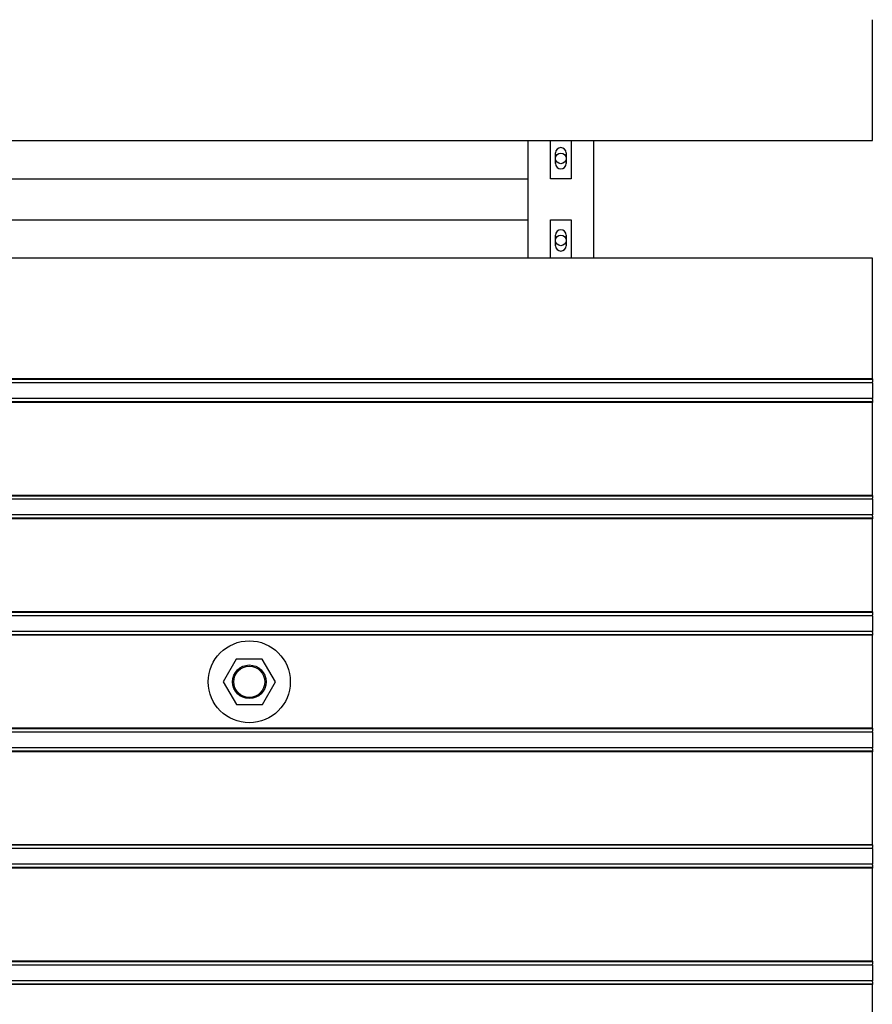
# Model space of a CAD drawing. Extents: x -89225 to 110569, y 13360 to 87647.
# Tile 253 of 256: x 42748 to 43788, y 61538 to 62739. Entities that reach past the tile are written whole.
import ezdxf

# ---------------------------------------------------------------- set-up
doc = ezdxf.new("R2010")
doc.units = 0
doc.layers.add('Iv-Lines 035', color=4, linetype='Continuous')

# ---------------------------------------------------------------- blocks, each defined once
blk = doc.blocks.new('Beluchtingselementen Bosman')
for p, q in [((1283299.4, -875471.1), (1283299.4, -875323.6)), ((1281289.4, -875471.1), (1283299.4, -875471.1)), ((1282879.4, -875614.3), (1282879.4, -875471.1)), ((1282906.9, -875517.7), (1282906.9, -875471.1)), ((1282931.9, -875471.1), (1282931.9, -875517.7)), ((1282959.4, -875471.1), (1282959.4, -875614.3)), ((1282912.9, -875499.1), (1282912.9, -875486.1)), ((1282925.9, -875486.1), (1282925.9, -875499.1)), ((1281709.4, -875517.8), (1282879.4, -875517.8)), ((1282879.4, -875567.8), (1282879.4, -875523.8)), ((1282931.9, -875517.7), (1282906.9, -875517.7)), ((1281709.4, -875567.8), (1282879.4, -875567.8)), ((1282906.9, -875614.3), (1282906.9, -875567.7)), ((1282906.9, -875567.7), (1282931.9, -875567.7)), ((1282931.9, -875567.7), (1282931.9, -875614.3)), ((1282912.9, -875599.3), (1282912.9, -875586.3)), ((1282925.9, -875586.3), (1282925.9, -875599.3)), ((1283299.4, -875614.3), (1281289.4, -875614.3)), ((1283299.4, -875761.8), (1283299.4, -875614.3)), ((1283299.4, -875761.8), (1281289.4, -875761.8)), ((1283299.4, -875762.5), (1281289.4, -875762.5)), ((1283299.4, -875761.8), (1283299.4, -875762.5)), ((1283299.4, -875762.5), (1283299.4, -875765.3)), ((1283299.4, -875766.5), (1281289.4, -875766.5)), ((1283299.4, -875766.5), (1283299.4, -875765.3)), ((1283299.4, -875766.5), (1283299.4, -875768.1)), ((1283299.4, -875768.1), (1283299.4, -875784.1)), ((1283299.4, -875785.6), (1281289.4, -875785.6)), ((1283299.4, -875784.1), (1283299.4, -875785.6)), ((1283299.4, -875786.9), (1283299.4, -875785.6)), ((1283299.4, -875786.9), (1283299.4, -875789.7)), ((1283299.4, -875789.7), (1281289.4, -875789.7)), ((1283299.4, -875790.4), (1281289.4, -875790.4)), ((1283299.4, -875789.7), (1283299.4, -875790.4)), ((1283299.4, -875903.8), (1283299.4, -875790.4)), ((1283299.4, -875903.8), (1281289.4, -875903.8)), ((1283299.4, -875904.5), (1281289.4, -875904.5)), ((1283299.4, -875908.5), (1281289.4, -875908.5)), ((1283299.4, -875903.8), (1283299.4, -875904.5)), ((1283299.4, -875904.5), (1283299.4, -875907.3)), ((1283299.4, -875908.5), (1283299.4, -875907.3)), ((1283299.4, -875908.5), (1283299.4, -875910.1)), ((1283299.4, -875910.1), (1283299.4, -875926.1)), ((1283299.4, -875927.6), (1281289.4, -875927.6)), ((1283299.4, -875931.7), (1281289.4, -875931.7)), ((1283299.4, -875932.4), (1281289.4, -875932.4)), ((1283299.4, -875926.1), (1283299.4, -875927.6)), ((1283299.4, -875928.9), (1283299.4, -875927.6)), ((1283299.4, -875928.9), (1283299.4, -875931.7)), ((1283299.4, -875931.7), (1283299.4, -875932.4)), ((1283299.4, -876045.8), (1283299.4, -875932.4)), ((1283299.4, -876045.8), (1281289.4, -876045.8)), ((1283299.4, -876046.5), (1281289.4, -876046.5)), ((1283299.4, -876050.5), (1281289.4, -876050.5)), ((1283299.4, -876045.8), (1283299.4, -876046.5)), ((1283299.4, -876046.5), (1283299.4, -876049.3)), ((1283299.4, -876050.5), (1283299.4, -876049.3)), ((1283299.4, -876050.5), (1283299.4, -876052.1)), ((1283299.4, -876052.1), (1283299.4, -876068.1)), ((1283299.4, -876069.6), (1281289.4, -876069.6)), ((1283299.4, -876073.7), (1281289.4, -876073.7)), ((1283299.4, -876074.4), (1281289.4, -876074.4)), ((1283299.4, -876068.1), (1283299.4, -876069.6)), ((1283299.4, -876070.9), (1283299.4, -876069.6)), ((1283299.4, -876070.9), (1283299.4, -876073.7)), ((1283299.4, -876073.7), (1283299.4, -876074.4)), ((1283299.4, -876187.8), (1283299.4, -876074.4)), ((1282523.4, -876103.6), (1282507.6, -876131.2)), ((1282555.2, -876103.5), (1282523.4, -876103.6)), ((1282571.2, -876131), (1282555.2, -876103.5)), ((1282507.6, -876131.2), (1282523.6, -876158.7)), ((1282555.4, -876158.6), (1282571.2, -876131)), ((1282523.6, -876158.7), (1282555.4, -876158.6)), ((1283299.4, -876187.8), (1281289.4, -876187.8)), ((1283299.4, -876188.5), (1281289.4, -876188.5)), ((1283299.4, -876192.5), (1281289.4, -876192.5)), ((1283299.4, -876187.8), (1283299.4, -876188.5)), ((1283299.4, -876188.5), (1283299.4, -876191.3)), ((1283299.4, -876192.5), (1283299.4, -876191.3)), ((1283299.4, -876192.5), (1283299.4, -876194.1)), ((1283299.4, -876194.1), (1283299.4, -876210.1)), ((1283299.4, -876211.6), (1281289.4, -876211.6)), ((1283299.4, -876215.7), (1281289.4, -876215.7)), ((1283299.4, -876216.4), (1281289.4, -876216.4)), ((1283299.4, -876210.1), (1283299.4, -876211.6)), ((1283299.4, -876212.9), (1283299.4, -876211.6)), ((1283299.4, -876212.9), (1283299.4, -876215.7)), ((1283299.4, -876215.7), (1283299.4, -876216.4)), ((1283299.4, -876329.8), (1283299.4, -876216.4)), ((1283299.4, -876329.8), (1281289.4, -876329.8)), ((1283299.4, -876330.5), (1281289.4, -876330.5)), ((1283299.4, -876334.5), (1281289.4, -876334.5)), ((1283299.4, -876329.8), (1283299.4, -876330.5)), ((1283299.4, -876330.5), (1283299.4, -876333.3)), ((1283299.4, -876334.5), (1283299.4, -876333.3)), ((1283299.4, -876334.5), (1283299.4, -876336.1)), ((1283299.4, -876336.1), (1283299.4, -876352.1)), ((1283299.4, -876352.1), (1283299.4, -876353.6)), ((1283299.4, -876353.6), (1281289.4, -876353.6)), ((1283299.4, -876357.7), (1281289.4, -876357.7)), ((1283299.4, -876358.4), (1281289.4, -876358.4)), ((1283299.4, -876354.9), (1283299.4, -876353.6)), ((1283299.4, -876354.9), (1283299.4, -876357.7)), ((1283299.4, -876357.7), (1283299.4, -876358.4)), ((1283299.4, -876471.8), (1283299.4, -876358.4)), ((1283299.4, -876471.8), (1281289.4, -876471.8)), ((1283299.4, -876472.5), (1281289.4, -876472.5)), ((1283299.4, -876471.8), (1283299.4, -876472.5)), ((1283299.4, -876472.5), (1283299.4, -876475.3)), ((1283299.4, -876476.5), (1281289.4, -876476.5)), ((1283299.4, -876476.5), (1283299.4, -876475.3)), ((1283299.4, -876476.5), (1283299.4, -876478.1)), ((1283299.4, -876478.1), (1283299.4, -876494.1)), ((1283299.4, -876495.6), (1281289.4, -876495.6)), ((1283299.4, -876494.1), (1283299.4, -876495.6)), ((1283299.4, -876496.9), (1283299.4, -876495.6)), ((1283299.4, -876496.9), (1283299.4, -876499.7)), ((1283299.4, -876499.7), (1281289.4, -876499.7)), ((1283299.4, -876500.4), (1281289.4, -876500.4)), ((1283299.4, -876499.7), (1283299.4, -876500.4)), ((1283299.4, -876621.1), (1283299.4, -876500.4))]:
    blk.add_line(p, q)
for centre, radius in [((1282919.4, -875492.8), 6.5), ((1282919.4, -875592.8), 6.5), ((1282539.4, -876131.1), 50), ((1282539.4, -876131.1), 20.5), ((1282539.4, -876131.1), 19)]:
    blk.add_circle(centre, radius)
for centre, start, end in [((1282919.4, -875486.1), 0, 180), ((1282919.4, -875499.1), 180, 0), ((1282919.4, -875586.3), 360, 180), ((1282919.4, -875599.3), 180, 360)]:
    blk.add_arc(centre, 6.5, start, end)

msp = doc.modelspace()

# ---------------------------------------------------------------- block references
at = {"layer": 'Iv-Lines 035'}
msp.add_blockref('Beluchtingselementen Bosman', (-1239510.9, 938062.2), dxfattribs=at)

doc.saveas('drawing.dxf')
